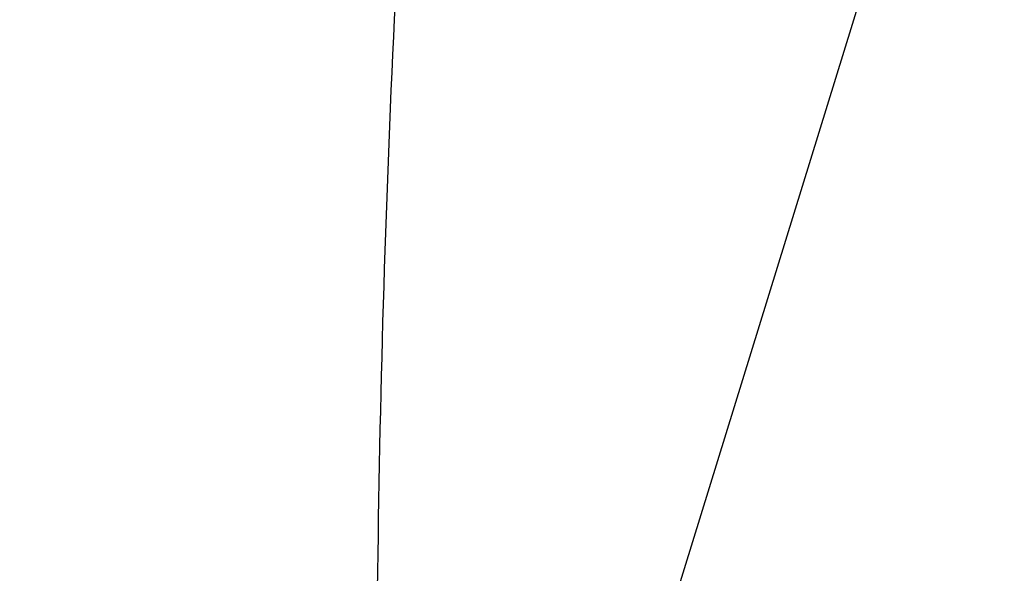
# Model space of a CAD drawing. Header units: millimetres. Extents: x 0 to 594, y 0 to 420.
# Tile 180 of 256: x 503.906 to 504.589, y 330.689 to 331.074. Entities that reach past the tile are written whole.
import ezdxf

# ---------------------------------------------------------------- set-up
doc = ezdxf.new("R2010")
doc.units = ezdxf.units.MM
doc.header["$LTSCALE"] = 32.67
doc.layers.get('0').update_dxf_attribs({"linetype": 'CONTINUOUS'})

msp = doc.modelspace()

# ---------------------------------------------------------------- linework, layer by layer
at = {"color": 7, "linetype": 'CONTINUOUS'}
msp.add_line((505.87979, 335.58791), (504.02799, 329.59546), dxfattribs=at)
for points, knots in [([(505.36716, 334.85023), (505.32881, 334.85022), (505.23691, 334.8421), (505.09311, 334.7986), (504.94007, 334.71443), (504.79176, 334.59495), (504.64901, 334.44148), (504.51268, 334.25536), (504.38373, 334.03808), (504.26314, 333.79139), (504.15188, 333.51732), (504.05089, 333.21813), (503.96101, 332.89632), (503.88301, 332.55461), (503.81756, 332.19588), (503.76521, 331.82316), (503.72643, 331.43963), (503.70154, 331.04853), (503.69075, 330.6532), (503.69416, 330.25699), (503.71175, 329.86328), (503.74335, 329.47541), (503.7887, 329.09667), (503.84741, 328.73029), (503.91896, 328.37936), (504.00276, 328.04687), (504.07508, 327.81074), (504.11828, 327.68562), (504.12616, 327.66329)], [0, 0, 0, 0, 0.014618, 0.035023, 0.056924, 0.080941, 0.107482, 0.136779, 0.168921, 0.20389, 0.241588, 0.281853, 0.32447, 0.369187, 0.415716, 0.463746, 0.512943, 0.562959, 0.613435, 0.664005, 0.714305, 0.763971, 0.81265, 0.86, 0.905696, 0.949437, 0.990953, 1, 1, 1, 1]), ([(505.64103, 334.82344), (505.61336, 334.81547), (505.53189, 334.78664), (505.4006, 334.71443), (505.25229, 334.59495), (505.10954, 334.44148), (504.97321, 334.25536), (504.84426, 334.03808), (504.72367, 333.79139), (504.61241, 333.51732), (504.51142, 333.21813), (504.42154, 332.89632), (504.34354, 332.55461), (504.27809, 332.19588), (504.22574, 331.82316), (504.18696, 331.43963), (504.16207, 331.04853), (504.15128, 330.6532), (504.15417, 330.31782), (504.16155, 330.11473), (504.16482, 330.04396)], [0, 0, 0, 0, 0.016462, 0.049296, 0.085301, 0.125092, 0.169014, 0.2172, 0.269626, 0.326142, 0.386506, 0.450397, 0.517436, 0.587193, 0.659199, 0.732954, 0.807937, 0.883609, 0.959424, 1, 1, 1, 1])]:
    msp.add_open_spline(points, degree=3, knots=knots, dxfattribs=at)

doc.saveas('drawing.dxf')
